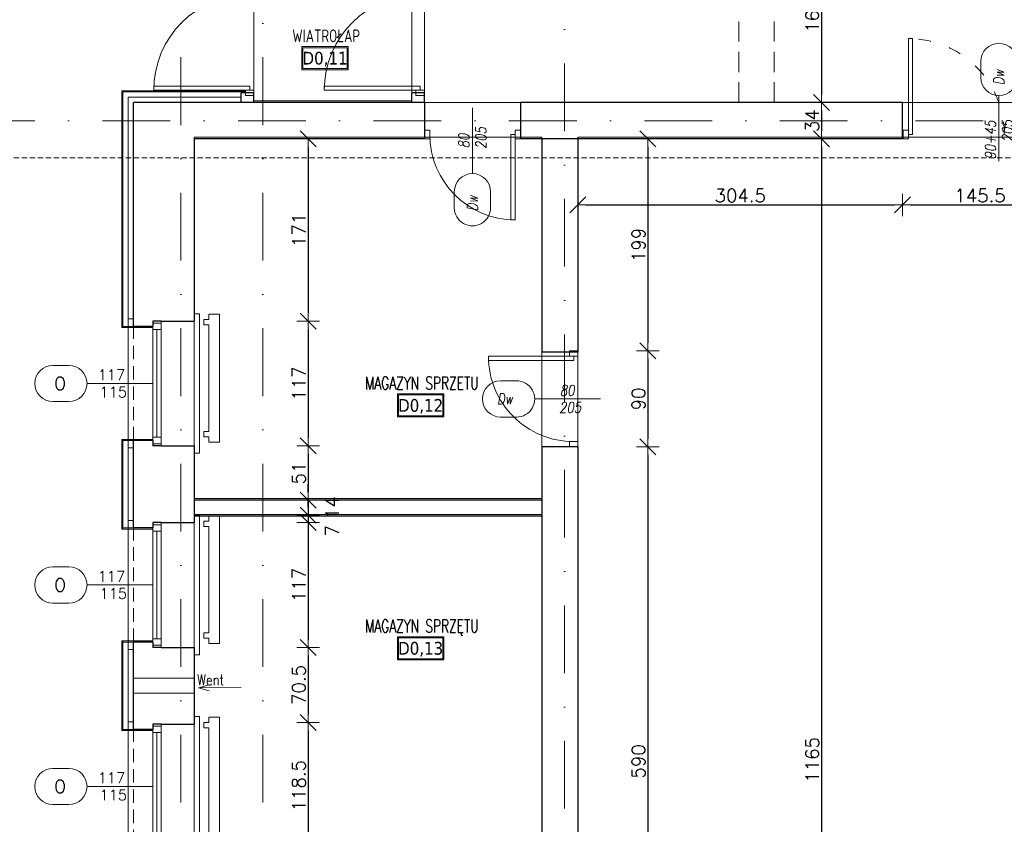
# Model space of a CAD drawing. Header units: millimetres. Extents: x 23192 to 177760, y -399809 to -79279.
# Tile 186 of 256: x 57875 to 58799, y -198930 to -198175. Entities that reach past the tile are written whole.
import ezdxf
from ezdxf.enums import TextEntityAlignment as Align

# ---------------------------------------------------------------- set-up
doc = ezdxf.new("R2010")
doc.units = ezdxf.units.MM
for name, pattern in [('ACAD_ISO03W100', [30, 12, -18]), ('CARKOVANA', [7.5, 5, -2.5]), ('DASHDOT', [25.4, 12.7, -6.35, 0, -6.35]), ('HIDDEN', [9.525, 6.35, -3.175])]:
    doc.linetypes.add(name, pattern=pattern)
doc.layers.get('0').update_dxf_attribs({"lineweight": 0})
for name, color, linetype, lineweight in [('!! 0_ Istn-okna', 6, 'Continuous', 13), ('!! 0_ Istn-sciany', 3, 'Continuous', 30), ('!! 0_ Istn-widok', 1, 'Continuous', 15), ('!! 0_Istn-cienka', 4, 'Continuous', 9), ('!! 0_Istn-drzwi', 1, 'Continuous', 13), ('!! 0_Istn-went', 5, 'Continuous', 13), ('!! 0_Opis_okna', 8, 'Continuous', 15), ('!! 0_Opis_pom', 9, 'Continuous', 13), ('!! 0_Osie', 1, 'DASHDOT', 13), ('!! 1_ tynk zewn  - nowy', 21, 'Continuous', 20), ('!! 2_ remont Ocieplenie', 4, 'ZIGZAG', 5), ('!! 2_Drzwi - nowe remont', 33, 'Continuous', 9), ('!! 2_drzwi opis', 151, 'Continuous', 9), ('!! wymiary osi', 250, 'Continuous', 9), ('0-osie-liniA', 14, 'DASHDOT', 5), ('0-osie-tx', 66, 'Continuous', 9)]:
    doc.layers.add(name, color=color, linetype=linetype, lineweight=lineweight)
doc.layers.add('!! 0_Istn-grzejniki', color=7, linetype='Continuous', lineweight=0, plot=False)
doc.layers.add('Powierzchnia', color=140, linetype='Continuous', lineweight=5, plot=False)
doc.layers.add('!! 1_Wyburzenia', color=252, linetype='CARKOVANA', lineweight=13, true_color=0x696969)
doc.styles.add('50', font='ROMANS.shx', dxfattribs={"width": 0.8, "height": 10})
doc.styles.add('ARCHETYP', font='romans.shx', dxfattribs={"height": 15})
doc.styles.add('ARIAL', font='tahoma.ttf')
doc.styles.add('TXT', font='simplex.shx')
doc.linetypes.add('ZIGZAG', pattern='A,0.00254,-5.08,[131,ltypeshp.shx,S=5.08,R=0,X=-5.08,Y=0],-10.16,[131,ltypeshp.shx,S=5.08,R=180,X=5.08,Y=0],-5.08', length=20.32254)
doc.dimstyles.new('DIM50', dxfattribs={"dimscale": 5, "dimtxt": 2.5, "dimasz": 1.5, "dimexe": 0, "dimexo": 0, "dimgap": 0.5, "dimtad": 1, "dimdec": 4, "dimrnd": 0.5, "dimdsep": 46, "dimtxsty": 'TXT', "dimblk1": 'TICK1', "dimblk2": 'TICK1', "dimsah": 1, "dimcen": 0, "dimse1": 1, "dimse2": 1, "dimclrd": 1, "dimclre": 7, "dimclrt": 9, "dimadec": 0, "dimazin": 0, "dimtfac": 1, "dimtdec": 4, "dimtmove": 2, "dimatfit": 3, "dimldrblk": 'TICK1', "dimfxl": 1, "dimtolj": 1, "dimarcsym": 0})

# ---------------------------------------------------------------- blocks, each defined once
blk = doc.blocks.new('okno 3')
at = {"layer": '!! 0_ Istn-okna'}
for points in [[(49128.71, -198708.59), (49128.71, -198825.59)], [(49136.71, -198708.59), (49136.71, -198825.59)], [(49132.71, -198716.59), (49132.71, -198817.59)]]:
    blk.add_lwpolyline(points, dxfattribs=at)
for points in [[(49128.71, -198710.59), (49128.71, -198716.59), (49136.71, -198716.59), (49136.71, -198710.59)], [(49128.71, -198817.59), (49128.71, -198823.59), (49136.71, -198823.59), (49136.71, -198817.59)]]:
    blk.add_lwpolyline(points, close=True, dxfattribs=at)
at = {"layer": '!! 0_ Istn-sciany'}
for points in [[(49128.71, -198708.59), (49128.71, -198713.59)], [(49136.71, -198708.59), (49128.71, -198708.59)], [(49136.71, -198708.59), (49167.71, -198708.59)], [(49128.71, -198713.59), (49110.71, -198713.59)], [(49128.71, -198820.59), (49110.71, -198820.59)], [(49128.71, -198820.59), (49128.71, -198825.59)], [(49136.71, -198825.59), (49128.71, -198825.59)], [(49136.71, -198825.59), (49167.71, -198825.59)]]:
    blk.add_lwpolyline(points, dxfattribs=at)
at = {"layer": '!! 0_ Istn-widok'}
for points in [[(49167.71, -198701.59), (49172.71, -198701.59)], [(49172.71, -198701.59), (49172.71, -198832.59)], [(49105.71, -198827.59), (49105.71, -198706.59)], [(49110.71, -198706.59), (49105.71, -198706.59)], [(49110.71, -198827.59), (49105.71, -198827.59)], [(49167.71, -198832.59), (49172.71, -198832.59)]]:
    blk.add_lwpolyline(points, dxfattribs=at)
at = {"layer": '!! 0_Istn-cienka', "linetype": 'HIDDEN', "ltscale": 2}
for points in [[(49167.71, -198708.59), (49167.71, -198825.59)], [(49110.71, -198820.59), (49110.71, -198713.59)]]:
    blk.add_lwpolyline(points, dxfattribs=at)
blk = doc.blocks.new('BLOK OSI')
at = {"layer": '0-osie-liniA', "ltscale": 5}
for points in [[(49206.21142, -199860.81919), (49206.21142, -197259.3316)], [(49283.21142, -199860.81919), (49283.21142, -197258.8316)], [(49566.21142, -199866.5098), (49566.21142, -197259.3316)], [(48624.30568, -198331.5883), (52453.67948, -198331.5883)]]:
    blk.add_lwpolyline(points, dxfattribs=at)
blk = doc.blocks.new('1_ok-opis')
blk.add_line((0, 111.61), (0, 50))
for points in [[(-17, 128.61), (-17, 143.61)], [(17, 128.61), (17, 143.61)]]:
    blk.add_lwpolyline(points)
for centre, start, end in [((0, 143.61), 0, 180), ((0, 128.61), 180, 0)]:
    blk.add_arc(centre, 17, start, end)
at = {"style": 'ARCHETYP'}
for tag, height, rotation, p in [('NR', 12, 90, (0, 136.9)), ('NR', 12, 270, (0, 136.9)), ('SZEROKOŚĆ', 10, 90, (-8, 78.29)), ('SZEROKOŚĆ', 10, 270, (8, 78.29)), ('WYSOKOŚĆ', 10, 270, (-8, 78.29)), ('WYSOKOŚĆ', 10, 90, (8, 78.29))]:
    blk.add_attdef(tag, text='', height=height, rotation=rotation, dxfattribs=at).set_placement(p, align=Align.MIDDLE)
blk = doc.blocks.new('TICK1')
at = {"color": 0}
for p, q in [((0, -1.4), (0, 1.4)), ((0, 0), (-1, 0))]:
    blk.add_line(p, q, dxfattribs=at)
at = {"color": 2}
blk.add_line((-1, -1), (1, 1), dxfattribs=at)
blk = doc.blocks.new('*D2892')
at = {"layer": '!! wymiary osi', "color": 1, "lineweight": -2, "transparency": 16777216}
blk.add_line((57605.01, -197452.63), (57605.01, -198234.63), dxfattribs=at)
at = {"layer": 'DEFPOINTS', "color": 0, "transparency": 16777216}
for p in [(58048.57, -197445.13), (57605.01, -198242.13), (58048.57, -198242.13)]:
    blk.add_point(p, dxfattribs=at)
at = {"layer": '!! wymiary osi', "color": 1, "lineweight": -2, "transparency": 16777216, "xscale": 7.5, "yscale": 7.5, "zscale": 7.5}
for p, rotation in [((57605.01, -197445.13), 90), ((57605.01, -198242.13), 270)]:
    blk.add_blockref('TICK1', p, dxfattribs=dict(at, rotation=rotation))
at = {"layer": '!! wymiary osi', "color": 9, "transparency": 16777216, "insert": (57596.26, -197843.63), "char_height": 12.5, "attachment_point": 5, "rotation": 90, "style": 'TXT'}
blk.add_mtext('\\A1;797', dxfattribs=at)
blk = doc.blocks.new('*D2893')
at = {"layer": '!! wymiary osi', "color": 1, "lineweight": -2, "transparency": 16777216}
blk.add_line((57605.01, -198249.63), (57605.01, -199369.63), dxfattribs=at)
at = {"layer": 'DEFPOINTS', "color": 0, "transparency": 16777216}
for p in [(58048.57, -198242.13), (57605.01, -199377.13), (57970.57, -199377.13)]:
    blk.add_point(p, dxfattribs=at)
at = {"layer": '!! wymiary osi', "color": 1, "lineweight": -2, "transparency": 16777216, "xscale": 7.5, "yscale": 7.5, "zscale": 7.5}
for p, rotation in [((57605.01, -198242.13), 90), ((57605.01, -199377.13), 270)]:
    blk.add_blockref('TICK1', p, dxfattribs=dict(at, rotation=rotation))
at = {"layer": '!! wymiary osi', "color": 9, "transparency": 16777216, "insert": (57596.26, -198809.63), "char_height": 12.5, "attachment_point": 5, "rotation": 90, "style": 'TXT'}
blk.add_mtext('\\A1;1135', dxfattribs=at)
blk = doc.blocks.new('*D2898')
at = {"layer": '!! wymiary osi', "color": 1, "lineweight": -2, "transparency": 16777216}
blk.add_line((57642.33, -198097.63), (57642.33, -198245.63), dxfattribs=at)
at = {"layer": 'DEFPOINTS', "color": 0, "transparency": 16777216}
for p in [(58115.57, -198090.13), (57642.33, -198253.13), (58115.57, -198253.13)]:
    blk.add_point(p, dxfattribs=at)
at = {"layer": '!! wymiary osi', "color": 1, "lineweight": -2, "transparency": 16777216, "xscale": 7.5, "yscale": 7.5, "zscale": 7.5}
for p, rotation in [((57642.33, -198090.13), 90), ((57642.33, -198253.13), 270)]:
    blk.add_blockref('TICK1', p, dxfattribs=dict(at, rotation=rotation))
at = {"layer": '!! wymiary osi', "color": 9, "transparency": 16777216, "insert": (57633.58, -198171.63), "char_height": 12.5, "attachment_point": 5, "rotation": 90, "style": 'TXT'}
blk.add_mtext('\\A1;163', dxfattribs=at)
blk = doc.blocks.new('*D2899')
at = {"layer": '!! wymiary osi', "color": 1, "lineweight": -2, "transparency": 16777216}
blk.add_line((57642.33, -198260.63), (57642.33, -198279.63), dxfattribs=at)
at = {"layer": 'DEFPOINTS', "color": 0, "transparency": 16777216}
for p in [(58115.57, -198253.13), (57642.33, -198287.13), (58115.57, -198287.13)]:
    blk.add_point(p, dxfattribs=at)
at = {"layer": '!! wymiary osi', "color": 1, "lineweight": -2, "transparency": 16777216, "xscale": 7.5, "yscale": 7.5, "zscale": 7.5}
for p, rotation in [((57642.33, -198253.13), 90), ((57642.33, -198287.13), 270)]:
    blk.add_blockref('TICK1', p, dxfattribs=dict(at, rotation=rotation))
at = {"layer": '!! wymiary osi', "color": 9, "transparency": 16777216, "insert": (57633.58, -198270.13), "char_height": 12.5, "attachment_point": 5, "rotation": 90, "style": 'TXT'}
blk.add_mtext('\\A1;34', dxfattribs=at)
blk = doc.blocks.new('*D2900')
at = {"layer": '!! wymiary osi', "color": 1, "lineweight": -2, "transparency": 16777216}
blk.add_line((57642.33, -198294.63), (57642.33, -198618.63), dxfattribs=at)
at = {"layer": 'DEFPOINTS', "color": 0, "transparency": 16777216}
for p in [(58115.57, -198287.13), (57642.33, -198626.13), (58115.57, -198626.13)]:
    blk.add_point(p, dxfattribs=at)
at = {"layer": '!! wymiary osi', "color": 1, "lineweight": -2, "transparency": 16777216, "xscale": 7.5, "yscale": 7.5, "zscale": 7.5}
for p, rotation in [((57642.33, -198287.13), 90), ((57642.33, -198626.13), 270)]:
    blk.add_blockref('TICK1', p, dxfattribs=dict(at, rotation=rotation))
at = {"layer": '!! wymiary osi', "color": 9, "transparency": 16777216, "insert": (57633.58, -198456.63), "char_height": 12.5, "attachment_point": 5, "rotation": 90, "style": 'TXT'}
blk.add_mtext('\\A1;339', dxfattribs=at)
blk = doc.blocks.new('*D2901')
at = {"layer": '!! wymiary osi', "color": 1, "lineweight": -2, "transparency": 16777216}
for p, q in [((57642.33, -198618.63), (57642.33, -198611.13)), ((57642.33, -198626.13), (57642.33, -198641.13)), ((57642.33, -198648.63), (57642.33, -198656.13))]:
    blk.add_line(p, q, dxfattribs=at)
at = {"layer": 'DEFPOINTS', "color": 0, "transparency": 16777216}
for p in [(58115.57, -198626.13), (57642.33, -198641.13), (58115.57, -198641.13)]:
    blk.add_point(p, dxfattribs=at)
at = {"layer": '!! wymiary osi', "color": 1, "lineweight": -2, "transparency": 16777216, "xscale": 7.5, "yscale": 7.5, "zscale": 7.5}
for p, rotation in [((57642.33, -198626.13), 270), ((57642.33, -198641.13), 90)]:
    blk.add_blockref('TICK1', p, dxfattribs=dict(at, rotation=rotation))
at = {"layer": '!! wymiary osi', "color": 9, "transparency": 16777216, "insert": (57632.33, -198633.63), "char_height": 12.5, "attachment_point": 5, "rotation": 90, "style": 'TXT'}
blk.add_mtext('\\A1;15', dxfattribs=at)
blk = doc.blocks.new('*D2902')
at = {"layer": '!! wymiary osi', "color": 1, "lineweight": -2, "transparency": 16777216}
blk.add_line((57642.33, -198648.63), (57642.33, -199301.63), dxfattribs=at)
at = {"layer": 'DEFPOINTS', "color": 0, "transparency": 16777216}
for p in [(58115.57, -198641.13), (57642.33, -199309.13), (58115.57, -199309.13)]:
    blk.add_point(p, dxfattribs=at)
at = {"layer": '!! wymiary osi', "color": 1, "lineweight": -2, "transparency": 16777216, "xscale": 7.5, "yscale": 7.5, "zscale": 7.5}
for p, rotation in [((57642.33, -198641.13), 90), ((57642.33, -199309.13), 270)]:
    blk.add_blockref('TICK1', p, dxfattribs=dict(at, rotation=rotation))
at = {"layer": '!! wymiary osi', "color": 9, "transparency": 16777216, "insert": (57633.58, -198975.13), "char_height": 12.5, "attachment_point": 5, "rotation": 90, "style": 'TXT'}
blk.add_mtext('\\A1;668', dxfattribs=at)
blk = doc.blocks.new('*D2911')
at = {"layer": '!! wymiary osi', "color": 1, "lineweight": -2, "transparency": 16777216}
blk.add_line((58145.43, -198294.63), (58145.43, -198450.63), dxfattribs=at)
at = {"layer": 'DEFPOINTS', "color": 0, "transparency": 16777216}
for p in [(58038.57, -198287.13), (58038.57, -198458.13), (58145.43, -198458.13)]:
    blk.add_point(p, dxfattribs=at)
at = {"layer": '!! wymiary osi', "color": 1, "lineweight": -2, "transparency": 16777216, "xscale": 7.5, "yscale": 7.5, "zscale": 7.5}
for p, rotation in [((58145.43, -198287.13), 90), ((58145.43, -198458.13), 270)]:
    blk.add_blockref('TICK1', p, dxfattribs=dict(at, rotation=rotation))
at = {"layer": '!! wymiary osi', "color": 9, "transparency": 16777216, "insert": (58136.68, -198372.63), "char_height": 12.5, "attachment_point": 5, "rotation": 90, "style": 'TXT'}
blk.add_mtext('\\A1;171', dxfattribs=at)
blk = doc.blocks.new('*D2912')
at = {"layer": '!! wymiary osi', "color": 1, "lineweight": -2, "transparency": 16777216}
blk.add_line((58145.43, -198465.63), (58145.43, -198567.63), dxfattribs=at)
at = {"layer": 'DEFPOINTS', "color": 0, "transparency": 16777216}
for p in [(58038.57, -198458.13), (58038.57, -198575.13), (58145.43, -198575.13)]:
    blk.add_point(p, dxfattribs=at)
at = {"layer": '!! wymiary osi', "color": 1, "lineweight": -2, "transparency": 16777216, "xscale": 7.5, "yscale": 7.5, "zscale": 7.5}
for p, rotation in [((58145.43, -198458.13), 90), ((58145.43, -198575.13), 270)]:
    blk.add_blockref('TICK1', p, dxfattribs=dict(at, rotation=rotation))
at = {"layer": '!! wymiary osi', "color": 9, "transparency": 16777216, "insert": (58136.68, -198516.63), "char_height": 12.5, "attachment_point": 5, "rotation": 90, "style": 'TXT'}
blk.add_mtext('\\A1;117', dxfattribs=at)
blk = doc.blocks.new('*D2913')
at = {"layer": '!! wymiary osi', "color": 1, "lineweight": -2, "transparency": 16777216}
blk.add_line((58145.43, -198582.63), (58145.43, -198618.63), dxfattribs=at)
at = {"layer": 'DEFPOINTS', "color": 0, "transparency": 16777216}
for p in [(58038.57, -198575.13), (58038.57, -198626.13), (58145.43, -198626.13)]:
    blk.add_point(p, dxfattribs=at)
at = {"layer": '!! wymiary osi', "color": 1, "lineweight": -2, "transparency": 16777216, "xscale": 7.5, "yscale": 7.5, "zscale": 7.5}
for p, rotation in [((58145.43, -198575.13), 90), ((58145.43, -198626.13), 270)]:
    blk.add_blockref('TICK1', p, dxfattribs=dict(at, rotation=rotation))
at = {"layer": '!! wymiary osi', "color": 9, "transparency": 16777216, "insert": (58136.68, -198600.63), "char_height": 12.5, "attachment_point": 5, "rotation": 90, "style": 'TXT'}
blk.add_mtext('\\A1;51', dxfattribs=at)
blk = doc.blocks.new('*D2914')
at = {"layer": '!! wymiary osi', "color": 1, "lineweight": -2, "transparency": 16777216}
for p, q in [((58145.43, -198618.63), (58145.43, -198611.13)), ((58145.43, -198626.13), (58145.43, -198640.13)), ((58145.43, -198647.63), (58145.43, -198655.13))]:
    blk.add_line(p, q, dxfattribs=at)
at = {"layer": 'DEFPOINTS', "color": 0, "transparency": 16777216}
for p in [(58038.57, -198626.13), (58038.57, -198640.13), (58145.43, -198640.13)]:
    blk.add_point(p, dxfattribs=at)
at = {"layer": '!! wymiary osi', "color": 1, "lineweight": -2, "transparency": 16777216, "xscale": 7.5, "yscale": 7.5, "zscale": 7.5}
for p, rotation in [((58145.43, -198626.13), 270), ((58145.43, -198640.13), 90)]:
    blk.add_blockref('TICK1', p, dxfattribs=dict(at, rotation=rotation))
at = {"layer": '!! wymiary osi', "color": 9, "transparency": 16777216, "insert": (58167.93, -198633.13), "char_height": 12.5, "attachment_point": 5, "rotation": 90, "style": 'TXT'}
blk.add_mtext('\\A1;14', dxfattribs=at)
blk = doc.blocks.new('*D2915')
at = {"layer": '!! wymiary osi', "color": 1, "lineweight": -2, "transparency": 16777216}
for p, q in [((58145.43, -198632.63), (58145.43, -198625.13)), ((58145.43, -198640.13), (58145.43, -198647.13)), ((58145.43, -198654.63), (58145.43, -198662.13))]:
    blk.add_line(p, q, dxfattribs=at)
at = {"layer": 'DEFPOINTS', "color": 0, "transparency": 16777216}
for p in [(58038.57, -198640.13), (58038.57, -198647.13), (58145.43, -198647.13)]:
    blk.add_point(p, dxfattribs=at)
at = {"layer": '!! wymiary osi', "color": 1, "lineweight": -2, "transparency": 16777216, "xscale": 7.5, "yscale": 7.5, "zscale": 7.5}
for p, rotation in [((58145.43, -198640.13), 270), ((58145.43, -198647.13), 90)]:
    blk.add_blockref('TICK1', p, dxfattribs=dict(at, rotation=rotation))
at = {"layer": '!! wymiary osi', "color": 9, "transparency": 16777216, "insert": (58167.93, -198654.73), "char_height": 12.5, "attachment_point": 5, "rotation": 90, "style": 'TXT'}
blk.add_mtext('\\A1;7', dxfattribs=at)
blk = doc.blocks.new('*D2916')
at = {"layer": '!! wymiary osi', "color": 1, "lineweight": -2, "transparency": 16777216}
blk.add_line((58145.43, -198654.63), (58145.43, -198756.63), dxfattribs=at)
at = {"layer": 'DEFPOINTS', "color": 0, "transparency": 16777216}
for p in [(58038.57, -198647.13), (58038.57, -198764.13), (58145.43, -198764.13)]:
    blk.add_point(p, dxfattribs=at)
at = {"layer": '!! wymiary osi', "color": 1, "lineweight": -2, "transparency": 16777216, "xscale": 7.5, "yscale": 7.5, "zscale": 7.5}
for p, rotation in [((58145.43, -198647.13), 90), ((58145.43, -198764.13), 270)]:
    blk.add_blockref('TICK1', p, dxfattribs=dict(at, rotation=rotation))
at = {"layer": '!! wymiary osi', "color": 9, "transparency": 16777216, "insert": (58136.68, -198705.63), "char_height": 12.5, "attachment_point": 5, "rotation": 90, "style": 'TXT'}
blk.add_mtext('\\A1;117', dxfattribs=at)
blk = doc.blocks.new('*D2917')
at = {"layer": '!! wymiary osi', "color": 1, "lineweight": -2, "transparency": 16777216}
blk.add_line((58145.43, -198771.63), (58145.43, -198827.13), dxfattribs=at)
at = {"layer": 'DEFPOINTS', "color": 0, "transparency": 16777216}
for p in [(58038.57, -198764.13), (58038.57, -198834.63), (58145.43, -198834.63)]:
    blk.add_point(p, dxfattribs=at)
at = {"layer": '!! wymiary osi', "color": 1, "lineweight": -2, "transparency": 16777216, "xscale": 7.5, "yscale": 7.5, "zscale": 7.5}
for p, rotation in [((58145.43, -198764.13), 90), ((58145.43, -198834.63), 270)]:
    blk.add_blockref('TICK1', p, dxfattribs=dict(at, rotation=rotation))
at = {"layer": '!! wymiary osi', "color": 9, "transparency": 16777216, "insert": (58136.68, -198799.38), "char_height": 12.5, "attachment_point": 5, "rotation": 90, "style": 'TXT'}
blk.add_mtext('\\A1;70.5', dxfattribs=at)
blk = doc.blocks.new('*D2918')
at = {"layer": '!! wymiary osi', "color": 1, "lineweight": -2, "transparency": 16777216}
blk.add_line((58145.43, -198842.13), (58145.43, -198945.63), dxfattribs=at)
at = {"layer": 'DEFPOINTS', "color": 0, "transparency": 16777216}
for p in [(58038.57, -198834.63), (58038.57, -198953.13), (58145.43, -198953.13)]:
    blk.add_point(p, dxfattribs=at)
at = {"layer": '!! wymiary osi', "color": 1, "lineweight": -2, "transparency": 16777216, "xscale": 7.5, "yscale": 7.5, "zscale": 7.5}
for p, rotation in [((58145.43, -198834.63), 90), ((58145.43, -198953.13), 270)]:
    blk.add_blockref('TICK1', p, dxfattribs=dict(at, rotation=rotation))
at = {"layer": '!! wymiary osi', "color": 9, "transparency": 16777216, "insert": (58136.68, -198893.88), "char_height": 12.5, "attachment_point": 5, "rotation": 90, "style": 'TXT'}
blk.add_mtext('\\A1;118.5', dxfattribs=at)
blk = doc.blocks.new('*D2943')
at = {"layer": '!! wymiary osi', "color": 1, "lineweight": -2, "transparency": 16777216}
blk.add_line((58627.16, -198097.63), (58627.16, -198245.63), dxfattribs=at)
at = {"layer": 'DEFPOINTS', "color": 0, "transparency": 16777216}
for p in [(58582.57, -198090.13), (58582.57, -198253.13), (58627.16, -198253.13)]:
    blk.add_point(p, dxfattribs=at)
at = {"layer": '!! wymiary osi', "color": 1, "lineweight": -2, "transparency": 16777216, "xscale": 7.5, "yscale": 7.5, "zscale": 7.5}
for p, rotation in [((58627.16, -198090.13), 90), ((58627.16, -198253.13), 270)]:
    blk.add_blockref('TICK1', p, dxfattribs=dict(at, rotation=rotation))
at = {"layer": '!! wymiary osi', "color": 9, "transparency": 16777216, "insert": (58618.41, -198171.63), "char_height": 12.5, "attachment_point": 5, "rotation": 90, "style": 'TXT'}
blk.add_mtext('\\A1;163', dxfattribs=at)
blk = doc.blocks.new('*D2944')
at = {"layer": '!! wymiary osi', "color": 1, "lineweight": -2, "transparency": 16777216}
blk.add_line((58627.16, -198260.63), (58627.16, -198279.63), dxfattribs=at)
at = {"layer": 'DEFPOINTS', "color": 0, "transparency": 16777216}
for p in [(58582.57, -198253.13), (58582.57, -198287.13), (58627.16, -198287.13)]:
    blk.add_point(p, dxfattribs=at)
at = {"layer": '!! wymiary osi', "color": 1, "lineweight": -2, "transparency": 16777216, "xscale": 7.5, "yscale": 7.5, "zscale": 7.5}
for p, rotation in [((58627.16, -198253.13), 90), ((58627.16, -198287.13), 270)]:
    blk.add_blockref('TICK1', p, dxfattribs=dict(at, rotation=rotation))
at = {"layer": '!! wymiary osi', "color": 9, "transparency": 16777216, "insert": (58618.41, -198270.13), "char_height": 12.5, "attachment_point": 5, "rotation": 90, "style": 'TXT'}
blk.add_mtext('\\A1;34', dxfattribs=at)
blk = doc.blocks.new('*D2945')
at = {"layer": '!! wymiary osi', "color": 1, "lineweight": -2, "transparency": 16777216}
blk.add_line((58627.16, -198294.63), (58627.16, -199444.63), dxfattribs=at)
at = {"layer": 'DEFPOINTS', "color": 0, "transparency": 16777216}
for p in [(58582.57, -198287.13), (58627.16, -199452.13), (58652.57, -199452.13)]:
    blk.add_point(p, dxfattribs=at)
at = {"layer": '!! wymiary osi', "color": 1, "lineweight": -2, "transparency": 16777216, "xscale": 7.5, "yscale": 7.5, "zscale": 7.5}
for p, rotation in [((58627.16, -198287.13), 90), ((58627.16, -199452.13), 270)]:
    blk.add_blockref('TICK1', p, dxfattribs=dict(at, rotation=rotation))
at = {"layer": '!! wymiary osi', "color": 9, "transparency": 16777216, "insert": (58618.41, -198869.63), "char_height": 12.5, "attachment_point": 5, "rotation": 90, "style": 'TXT'}
blk.add_mtext('\\A1;1165', dxfattribs=at)
blk = doc.blocks.new('*D2946')
at = {"layer": '!! wymiary osi', "color": 1, "lineweight": -2, "transparency": 16777216}
blk.add_line((58406.07, -198349.12), (58695.57, -198349.12), dxfattribs=at)
at = {"layer": 'DEFPOINTS', "color": 0, "transparency": 16777216}
for p in [(58398.57, -198287.13), (58703.07, -198287.13), (58703.07, -198349.12)]:
    blk.add_point(p, dxfattribs=at)
at = {"layer": '!! wymiary osi', "color": 1, "lineweight": -2, "transparency": 16777216, "xscale": 7.5, "yscale": 7.5, "zscale": 7.5, "rotation": 180}
blk.add_blockref('TICK1', (58398.57, -198349.12), dxfattribs=at)
at = {"layer": '!! wymiary osi', "color": 1, "lineweight": -2, "transparency": 16777216, "xscale": 7.5, "yscale": 7.5, "zscale": 7.5}
blk.add_blockref('TICK1', (58703.07, -198349.12), dxfattribs=at)
at = {"layer": '!! wymiary osi', "color": 9, "transparency": 16777216, "insert": (58550.82, -198340.37), "char_height": 12.5, "attachment_point": 5, "style": 'TXT'}
blk.add_mtext('\\A1;304.5', dxfattribs=at)
blk = doc.blocks.new('*D2947')
at = {"layer": '!! wymiary osi', "color": 1, "lineweight": -2, "transparency": 16777216}
blk.add_line((58710.57, -198349.12), (58841.07, -198349.12), dxfattribs=at)
at = {"layer": 'DEFPOINTS', "color": 0, "transparency": 16777216}
for p in [(58703.07, -198287.13), (58848.57, -198287.13), (58848.57, -198349.12)]:
    blk.add_point(p, dxfattribs=at)
at = {"layer": '!! wymiary osi', "color": 1, "lineweight": -2, "transparency": 16777216, "xscale": 7.5, "yscale": 7.5, "zscale": 7.5, "rotation": 180}
blk.add_blockref('TICK1', (58703.07, -198349.12), dxfattribs=at)
at = {"layer": '!! wymiary osi', "color": 1, "lineweight": -2, "transparency": 16777216, "xscale": 7.5, "yscale": 7.5, "zscale": 7.5}
blk.add_blockref('TICK1', (58848.57, -198349.12), dxfattribs=at)
at = {"layer": '!! wymiary osi', "color": 9, "transparency": 16777216, "insert": (58775.82, -198340.37), "char_height": 12.5, "attachment_point": 5, "style": 'TXT'}
blk.add_mtext('\\A1;145.5', dxfattribs=at)
blk = doc.blocks.new('*D2951')
at = {"layer": '!! wymiary osi', "color": 1, "lineweight": -2, "transparency": 16777216}
blk.add_line((58464.11, -198294.63), (58464.11, -198478.63), dxfattribs=at)
at = {"layer": 'DEFPOINTS', "color": 0, "transparency": 16777216}
for p in [(58398.57, -198287.13), (58398.57, -198486.13), (58464.11, -198486.13)]:
    blk.add_point(p, dxfattribs=at)
at = {"layer": '!! wymiary osi', "color": 1, "lineweight": -2, "transparency": 16777216, "xscale": 7.5, "yscale": 7.5, "zscale": 7.5}
for p, rotation in [((58464.11, -198287.13), 90), ((58464.11, -198486.13), 270)]:
    blk.add_blockref('TICK1', p, dxfattribs=dict(at, rotation=rotation))
at = {"layer": '!! wymiary osi', "color": 9, "transparency": 16777216, "insert": (58455.36, -198386.63), "char_height": 12.5, "attachment_point": 5, "rotation": 90, "style": 'TXT'}
blk.add_mtext('\\A1;199', dxfattribs=at)
blk = doc.blocks.new('*D2952')
at = {"layer": '!! wymiary osi', "color": 1, "lineweight": -2, "transparency": 16777216}
blk.add_line((58464.11, -198493.63), (58464.11, -198568.63), dxfattribs=at)
at = {"layer": 'DEFPOINTS', "color": 0, "transparency": 16777216}
for p in [(58398.57, -198486.13), (58398.57, -198576.13), (58464.11, -198576.13)]:
    blk.add_point(p, dxfattribs=at)
at = {"layer": '!! wymiary osi', "color": 1, "lineweight": -2, "transparency": 16777216, "xscale": 7.5, "yscale": 7.5, "zscale": 7.5}
for p, rotation in [((58464.11, -198486.13), 90), ((58464.11, -198576.13), 270)]:
    blk.add_blockref('TICK1', p, dxfattribs=dict(at, rotation=rotation))
at = {"layer": '!! wymiary osi', "color": 9, "transparency": 16777216, "insert": (58455.36, -198531.13), "char_height": 12.5, "attachment_point": 5, "rotation": 90, "style": 'TXT'}
blk.add_mtext('\\A1;90', dxfattribs=at)
blk = doc.blocks.new('*D2953')
at = {"layer": '!! wymiary osi', "color": 1, "lineweight": -2, "transparency": 16777216}
blk.add_line((58464.11, -198583.63), (58464.11, -199158.63), dxfattribs=at)
at = {"layer": 'DEFPOINTS', "color": 0, "transparency": 16777216}
for p in [(58398.57, -198576.13), (58398.57, -199166.13), (58464.11, -199166.13)]:
    blk.add_point(p, dxfattribs=at)
at = {"layer": '!! wymiary osi', "color": 1, "lineweight": -2, "transparency": 16777216, "xscale": 7.5, "yscale": 7.5, "zscale": 7.5}
for p, rotation in [((58464.11, -198576.13), 90), ((58464.11, -199166.13), 270)]:
    blk.add_blockref('TICK1', p, dxfattribs=dict(at, rotation=rotation))
at = {"layer": '!! wymiary osi', "color": 9, "transparency": 16777216, "insert": (58455.36, -198871.13), "char_height": 12.5, "attachment_point": 5, "rotation": 90, "style": 'TXT'}
blk.add_mtext('\\A1;590', dxfattribs=at)
blk = doc.blocks.new('oznaczenie przekroi')
at = {"layer": '!! 1_Wyburzenia'}
blk.add_lwpolyline([(84721.06, -198393.4), (84958.93, -198393.4), (84958.93, -198305.1), (90995.48, -198305.1)], dxfattribs=at)

msp = doc.modelspace()

# ---------------------------------------------------------------- linework, layer by layer
at = {"layer": '!! 0_ Istn-sciany'}
for p, q in [((58254.56735, -198253.12813), (57981.56735, -198253.12813)), ((58254.56735, -198253.12813), (58254.56735, -198287.12813)), ((58703.06735, -198253.12813), (58344.56735, -198253.12813)), ((58344.56735, -198253.12813), (58344.56735, -198287.12813)), ((58254.56735, -198287.12813), (58038.56735, -198287.12813)), ((58703.06735, -198287.12813), (58344.56735, -198287.12813)), ((58364.56735, -198287.12813), (58364.56735, -198487.12813)), ((58398.56735, -198287.12813), (58398.56735, -198487.12813)), ((58398.56735, -198487.12813), (58364.56735, -198487.12813))]:
    msp.add_line(p, q, dxfattribs=at)
for points in [[(58094.56735, -198244.12813), (58082.56735, -198244.12813)], [(58082.56735, -198253.12813), (58082.56735, -198244.12813)], [(58094.56735, -198253.12813), (58094.56735, -198244.12813)], [(58254.56735, -198244.12813), (58242.56735, -198244.12813)], [(58242.56735, -198253.12813), (58242.56735, -198244.12813)], [(58254.56735, -198253.12813), (58254.56735, -198244.12813)], [(57981.56735, -198463.12813), (57981.56735, -198253.12813)], [(58703.06735, -198287.12813), (58703.06735, -198253.12813)], [(58038.56735, -198287.12813), (58038.56735, -198458.12813)], [(57981.56735, -198652.12813), (57981.56735, -198570.12813)], [(58038.56735, -198575.12813), (58038.56735, -198647.12813)], [(58398.56735, -198576.12813), (58364.56735, -198576.12813)], [(58364.56735, -198576.12813), (58364.56735, -199167.12813)], [(58398.56735, -198576.12813), (58398.56735, -199167.12813)], [(58364.56735, -198626.12813), (58038.56735, -198626.12813)], [(58364.56735, -198641.12813), (58038.56735, -198641.12813)], [(57981.56735, -198841.12813), (57981.56735, -198759.12813)], [(58038.56735, -198764.12813), (58038.56735, -198836.12813)]]:
    msp.add_lwpolyline(points, dxfattribs=at)
at = {"layer": '!! 0_ Istn-widok', "linetype": 'HIDDEN', "ltscale": 3}
for points in [[(58549.56735, -198253.12813), (58549.56735, -198090.12813)], [(58582.56735, -198253.12813), (58582.56735, -198090.12813)]]:
    msp.add_lwpolyline(points, dxfattribs=at)
at = {"layer": '!! 0_Istn-drzwi'}
for points in [[(58000.56735, -198237.62813), (58090.56735, -198237.62813), (58090.56735, -198241.62813), (58000.56735, -198241.62813)], [(58160.56735, -198237.62813), (58250.56735, -198237.62813), (58250.56735, -198241.62813), (58160.56735, -198241.62813)], [(58094.56735, -198241.62813), (58094.56735, -198246.62813), (58086.56735, -198246.62813), (58086.56735, -198241.62813)], [(58254.56735, -198241.62813), (58254.56735, -198246.62813), (58246.56735, -198246.62813), (58246.56735, -198241.62813)], [(58259.56735, -198287.12813), (58254.56735, -198287.12813), (58254.56735, -198279.12813), (58259.56735, -198279.12813)], [(58335.56735, -198363.12813), (58335.56735, -198283.12813), (58339.56735, -198283.12813), (58339.56735, -198363.12813)], [(58339.56735, -198287.12813), (58344.56735, -198287.12813), (58344.56735, -198279.12813), (58339.56735, -198279.12813)], [(58398.56735, -198491.12813), (58398.56735, -198486.12813), (58390.56735, -198486.12813), (58390.56735, -198491.12813)], [(58314.56735, -198495.12813), (58394.56735, -198495.12813), (58394.56735, -198491.12813), (58314.56735, -198491.12813)], [(58398.56735, -198571.12813), (58398.56735, -198576.12813), (58390.56735, -198576.12813), (58390.56735, -198571.12813)]]:
    msp.add_lwpolyline(points, close=True, dxfattribs=at)
for points in [[(58299.56735, -198308.12813), (58299.56735, -198258.12813)], [(58793.56735, -198308.12813), (58793.56735, -198258.12813)], [(58419.56735, -198531.12813), (58369.56735, -198531.12813)]]:
    msp.add_lwpolyline(points, dxfattribs=at)
for centre, radius, start, end in [((58090.56735, -198241.62813), 90, 90.00000004, 180.00000004), ((58250.56735, -198241.62813), 90, 90.00000004, 180.00000004), ((58339.56735, -198283.12813), 80, 180.00000004, 270.00000004), ((58394.56735, -198491.12813), 80, 179.99999996, 269.99999996)]:
    msp.add_arc(centre, radius, start, end, dxfattribs=at)
at = {"layer": '!! 0_Istn-grzejniki'}
for points in [[(58047.40847, -198456.62813), (58052.40847, -198456.62813), (58052.40847, -198451.62813), (58062.40847, -198451.62813), (58062.40847, -198571.62813), (58052.40847, -198571.62813), (58052.40847, -198566.62813), (58047.40847, -198566.62813), (58047.40847, -198561.62813), (58052.40847, -198561.62813), (58052.40847, -198461.62813), (58047.40847, -198461.62813)], [(58047.40847, -198645.62813), (58052.40847, -198645.62813), (58052.40847, -198640.62813), (58062.40847, -198640.62813), (58062.40847, -198760.62813), (58052.40847, -198760.62813), (58052.40847, -198755.62813), (58047.40847, -198755.62813), (58047.40847, -198750.62813), (58052.40847, -198750.62813), (58052.40847, -198650.62813), (58047.40847, -198650.62813)], [(58047.40847, -198834.62813), (58052.40847, -198834.62813), (58052.40847, -198829.62813), (58062.40847, -198829.62813), (58062.40847, -198949.62813), (58052.40847, -198949.62813), (58052.40847, -198944.62813), (58047.40847, -198944.62813), (58047.40847, -198939.62813), (58052.40847, -198939.62813), (58052.40847, -198839.62813), (58047.40847, -198839.62813)]]:
    msp.add_lwpolyline(points, close=True, dxfattribs=at)
at = {"layer": '!! 0_Istn-went'}
for p, q in [((58038.56735, -198793.12813), (57981.56735, -198793.12813)), ((58038.56735, -198807.12813), (57981.56735, -198807.12813))]:
    msp.add_line(p, q, dxfattribs=at)
for points in [[(58042.65035, -198802.18861), (58052.6222, -198799.4062)], [(58082.69475, -198801.77589), (58042.65035, -198802.18861)], [(58042.65035, -198802.18861), (58052.67743, -198804.7649)]]:
    msp.add_lwpolyline(points, dxfattribs=at)
at = {"layer": '!! 0_Opis_pom', "ltscale": 0.7}
for points in [[(58139.51105, -198222.33823), (58183.03105, -198222.33823), (58183.03105, -198200.57823), (58139.51105, -198200.57823)], [(58140.59905, -198221.25023), (58181.94305, -198221.25023), (58181.94305, -198201.66623), (58140.59905, -198201.66623)], [(58229.23458, -198548.05631), (58272.75458, -198548.05631), (58272.75458, -198526.29631), (58229.23458, -198526.29631)], [(58230.32258, -198546.96831), (58271.66658, -198546.96831), (58271.66658, -198527.38431), (58230.32258, -198527.38431)], [(58229.23458, -198775.87605), (58272.75458, -198775.87605), (58272.75458, -198754.11605), (58229.23458, -198754.11605)], [(58230.32258, -198774.78805), (58271.66658, -198774.78805), (58271.66658, -198755.20405), (58230.32258, -198755.20405)]]:
    msp.add_lwpolyline(points, close=True, dxfattribs=at)
at = {"layer": '!! 1_ tynk zewn  - nowy'}
for points in [[(57970.56735, -198464.12813), (57970.56735, -198242.12813), (58086.56735, -198242.12813)], [(57971.56735, -198464.12813), (57971.56735, -198243.12813), (58086.56735, -198243.12813)], [(57981.56735, -198463.12813), (57970.56735, -198463.12813)], [(57999.56735, -198464.12813), (57970.56735, -198464.12813)], [(57999.56735, -198569.12813), (57970.56735, -198569.12813)], [(57970.56735, -198653.12813), (57970.56735, -198569.12813)], [(57981.56735, -198570.12813), (57970.56735, -198570.12813)], [(57971.56735, -198653.12813), (57971.56735, -198569.12813)], [(57981.56735, -198652.12813), (57970.56735, -198652.12813)], [(57999.56735, -198653.12813), (57970.56735, -198653.12813)], [(57999.56735, -198758.12813), (57970.56735, -198758.12813)], [(57970.56735, -198842.12813), (57970.56735, -198758.12813)], [(57981.56735, -198759.12813), (57970.56735, -198759.12813)], [(57971.56735, -198842.12813), (57971.56735, -198758.12813)], [(57981.56735, -198841.12813), (57970.56735, -198841.12813)], [(57999.56735, -198842.12813), (57970.56735, -198842.12813)]]:
    msp.add_lwpolyline(points, dxfattribs=at)
at = {"layer": '!! 2_ remont Ocieplenie', "linetype": 'ZIGZAG', "ltscale": 0.75}
for points in [[(57976.56735, -198464.12813), (57976.56735, -198248.12813), (58082.56735, -198248.12813)], [(57976.56735, -198653.12813), (57976.56735, -198569.12813)], [(57976.56735, -198842.12813), (57976.56735, -198758.12813)]]:
    msp.add_lwpolyline(points, dxfattribs=at)
at = {"layer": '!! 2_Drzwi - nowe remont'}
for points in [[(58712.56735, -198193.12813), (58712.56735, -198283.12813), (58708.56735, -198283.12813), (58708.56735, -198193.12813)], [(58708.56735, -198287.12813), (58703.56735, -198287.12813), (58703.56735, -198279.12813), (58708.56735, -198279.12813)]]:
    msp.add_lwpolyline(points, close=True, dxfattribs=at)
at = {"layer": '!! 2_Drzwi - nowe remont', "linetype": 'ACAD_ISO03W100'}
for centre, radius, start, end in [((58708.56735, -198283.12813), 90, 0.00000004, 90.00000004), ((58843.56735, -198283.12813), 45, 89.99999987, 180.00000002)]:
    msp.add_arc(centre, radius, start, end, dxfattribs=at)
at = {"layer": 'Powierzchnia'}
for points in [[(58094.56735, -198088.5883), (58242.56735, -198088.5883), (58242.56735, -198251.5883), (58094.56735, -198251.5883)], [(60163.56735, -198253.12813), (58254.56735, -198253.12813), (58254.56735, -198090.12813), (60163.56735, -198090.12813)], [(58364.56735, -198624.5883), (58038.56735, -198624.5883), (58038.56735, -198285.5883), (58364.56735, -198285.5883)], [(58398.56735, -198285.5883), (60780.56735, -198285.5883), (60780.56735, -199450.5883), (58398.56735, -199450.5883)], [(58038.56735, -199307.5883), (58364.56735, -199307.5883), (58364.56735, -198639.5883), (58038.56735, -198639.5883)]]:
    msp.add_lwpolyline(points, close=True, dxfattribs=at)

# ---------------------------------------------------------------- block references
at = {"layer": '!! 0_Opis_okna'}
ref = msp.add_blockref('1_ok-opis', (58049.56735, -198516.62813), dxfattribs=dict(at, rotation=89.99999999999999))
ref.add_attrib('SZEROKOŚĆ', '117', dxfattribs={"layer": '0', "height": 10, "style": 'ARCHETYP'}).set_placement((57960.84694, -198508.62813), align=Align.MIDDLE)
ref.add_attrib('WYSOKOŚĆ', '115', dxfattribs={"layer": '0', "height": 10, "style": 'ARCHETYP'}).set_placement((57962.6204, -198524.62813), align=Align.MIDDLE)
ref.add_attrib('NR', 'O', dxfattribs={"layer": '0', "height": 12, "style": 'ARCHETYP'}).set_placement((57912.6659, -198516.62813), align=Align.MIDDLE)
ref = msp.add_blockref('1_ok-opis', (58049.56735, -198705.62813), dxfattribs=dict(at, rotation=89.99999999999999))
ref.add_attrib('SZEROKOŚĆ', '117', dxfattribs={"layer": '0', "height": 10, "style": 'ARCHETYP'}).set_placement((57960.84694, -198697.62813), align=Align.MIDDLE)
ref.add_attrib('WYSOKOŚĆ', '115', dxfattribs={"layer": '0', "height": 10, "style": 'ARCHETYP'}).set_placement((57962.6204, -198713.62813), align=Align.MIDDLE)
ref.add_attrib('NR', 'O', dxfattribs={"layer": '0', "height": 12, "style": 'ARCHETYP'}).set_placement((57912.6659, -198705.62813), align=Align.MIDDLE)
ref = msp.add_blockref('1_ok-opis', (58049.56735, -198894.62813), dxfattribs=dict(at, rotation=89.99999999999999))
ref.add_attrib('SZEROKOŚĆ', '117', dxfattribs={"layer": '0', "height": 10, "style": 'ARCHETYP'}).set_placement((57960.84694, -198886.62813), align=Align.MIDDLE)
ref.add_attrib('WYSOKOŚĆ', '115', dxfattribs={"layer": '0', "height": 10, "style": 'ARCHETYP'}).set_placement((57962.6204, -198902.62813), align=Align.MIDDLE)
ref.add_attrib('NR', 'O', dxfattribs={"layer": '0', "height": 12, "style": 'ARCHETYP'}).set_placement((57912.6659, -198894.62813), align=Align.MIDDLE)
at = {"layer": '!! 0_Osie'}
msp.add_blockref('BLOK OSI', (8819.85593, 61.46017), dxfattribs=at)
at = {"layer": '!! 1_Wyburzenia'}
msp.add_blockref('oznaczenie przekroi', (-27239.68678, 0), dxfattribs=at)
at = {"layer": '!! 2_drzwi opis'}
ref = msp.add_blockref('1_ok-opis', (58793.56735, -198358.12813), dxfattribs=dict(at, xscale=-1, rotation=359.9999963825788))
ref.add_attrib('WYSOKOŚĆ', '90+45', dxfattribs={"layer": '0', "height": 10, "rotation": 89.99999638, "style": '50', "oblique": 10, "width": 0.8}).set_placement((58785.56735, -198288.22824), align=Align.MIDDLE)
ref.add_attrib('SZEROKOŚĆ', '205', dxfattribs={"layer": '0', "height": 10, "rotation": 89.99999638, "style": '50', "oblique": 10, "width": 0.8}).set_placement((58801.56735, -198279.83728), align=Align.MIDDLE)
ref.add_attrib('NR', 'Dw', dxfattribs={"layer": '0', "height": 10, "rotation": 89.99999638, "style": '50', "oblique": 10, "width": 0.8}).set_placement((58793.56735, -198229.51689), align=Align.MIDDLE)
ref = msp.add_blockref('1_ok-opis', (58299.56735, -198208.12813), dxfattribs=dict(at, rotation=180.0000036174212))
ref.add_attrib('WYSOKOŚĆ', '80 ', dxfattribs={"layer": '0', "height": 10, "rotation": 90.00000362, "style": '50', "oblique": 10, "width": 0.8}).set_placement((58291.56735, -198286.41898), align=Align.MIDDLE)
ref.add_attrib('SZEROKOŚĆ', '205', dxfattribs={"layer": '0', "height": 10, "rotation": 90.00000362, "style": '50', "oblique": 10, "width": 0.8}).set_placement((58307.56735, -198286.41898), align=Align.MIDDLE)
ref.add_attrib('NR', 'Dw', dxfattribs={"layer": '0', "height": 10, "rotation": 90.00000362, "style": '50', "oblique": 10, "width": 0.8}).set_placement((58299.56735, -198347.60507), align=Align.MIDDLE)
ref = msp.add_blockref('1_ok-opis', (58469.56756, -198531.12813), dxfattribs=dict(at, rotation=90.00000361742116))
ref.add_attrib('WYSOKOŚĆ', '80 ', dxfattribs={"layer": '0', "height": 10, "rotation": 0.00000362, "style": '50', "oblique": 10, "width": 0.8}).set_placement((58391.2767, -198523.12813), align=Align.MIDDLE)
ref.add_attrib('SZEROKOŚĆ', '205', dxfattribs={"layer": '0', "height": 10, "rotation": 0.00000362, "style": '50', "oblique": 10, "width": 0.8}).set_placement((58391.2767, -198539.12813), align=Align.MIDDLE)
ref.add_attrib('NR', 'Dw', dxfattribs={"layer": '0', "height": 10, "rotation": 0.00000362, "style": '50', "oblique": 10, "width": 0.8}).set_placement((58330.09061, -198531.12814), align=Align.MIDDLE)
at = {"layer": '0-osie-tx'}
for p in [(8870.85593, 250.46017), (8870.85593, 61.46017), (8870.85593, -127.53983)]:
    msp.add_blockref('okno 3', p, dxfattribs=at)

# ---------------------------------------------------------------- texts
at = {"layer": '!! 0_Istn-went', "style": 'ARCHETYP', "width": 0.8}
msp.add_text('Went', height=10, rotation=0.00000004, dxfattribs=at).set_placement((58041.36596, -198799.65202))
at = {"layer": '!! 0_Opis_pom', "ltscale": 0.7, "style": 'TXT', "width": 0.7}
for s, p in [('WIATROŁAP', (58162.38618, -198196.53192)), ('MAGAZYN SPRZETU', (58252.10971, -198522.24999)), ('MAGAZYN SPRZĘTU', (58252.10971, -198750.06974))]:
    msp.add_text(s, height=12, dxfattribs=at).set_placement(p, align=Align.CENTER)
at = {"layer": '!! 0_Opis_pom', "ltscale": 0.7, "style": 'ARIAL'}
for tag, p in [('D0,11', (58161.27105, -198211.45823)), ('D0,12', (58250.99458, -198537.17631)), ('D0,13', (58250.99458, -198764.99605))]:
    msp.add_attdef(tag, text='', height=11.968, dxfattribs=at).set_placement(p, align=Align.MIDDLE_CENTER)

# ---------------------------------------------------------------- dimensions: what is measured, and where the dimension line sits
at = {"layer": '!! wymiary osi'}
for base, p1, p2, picture, middle in [((57605.00709, -198242.12813), (58048.56735, -197445.12813), (58048.56735, -198242.12813), '*D2892', (57596.25709, -197843.62813)), ((57642.32868, -198253.12813), (58115.56735, -198090.12813), (58115.56735, -198253.12813), '*D2898', (57633.57868, -198171.62813)), ((58627.16069, -198253.12813), (58582.56735, -198090.12813), (58582.56735, -198253.12813), '*D2943', (58618.41069, -198171.62813)), ((57605.00709, -199377.12813), (58048.56735, -198242.12813), (57970.56735, -199377.12813), '*D2893', (57596.25709, -198809.62813)), ((57642.32868, -198287.12813), (58115.56735, -198253.12813), (58115.56735, -198287.12813), '*D2899', (57633.57868, -198270.12813)), ((58627.16069, -198287.12813), (58582.56735, -198253.12813), (58582.56735, -198287.12813), '*D2944', (58618.41069, -198270.12813)), ((57642.32868, -198626.12813), (58115.56735, -198287.12813), (58115.56735, -198626.12813), '*D2900', (57633.57868, -198456.62813)), ((58145.42542, -198458.12813), (58038.56735, -198287.12813), (58038.56735, -198458.12813), '*D2911', (58136.67542, -198372.62813)), ((58464.10524, -198486.12813), (58398.56735, -198287.12813), (58398.56735, -198486.12813), '*D2951', (58455.35524, -198386.62813)), ((58627.16069, -199452.12813), (58582.56735, -198287.12813), (58652.56735, -199452.12813), '*D2945', (58618.41069, -198869.62813)), ((58145.42542, -198575.12813), (58038.56735, -198458.12813), (58038.56735, -198575.12813), '*D2912', (58136.67542, -198516.62813)), ((58464.10524, -198576.12813), (58398.56735, -198486.12813), (58398.56735, -198576.12813), '*D2952', (58455.35524, -198531.12813)), ((58145.42542, -198626.12813), (58038.56735, -198575.12813), (58038.56735, -198626.12813), '*D2913', (58136.67542, -198600.62813)), ((58464.10524, -199166.12813), (58398.56735, -198576.12813), (58398.56735, -199166.12813), '*D2953', (58455.35524, -198871.12813)), ((57642.32868, -198641.12813), (58115.56735, -198626.12813), (58115.56735, -198641.12813), '*D2901', (57632.32868, -198633.62813)), ((58145.42542, -198640.12813), (58038.56735, -198626.12813), (58038.56735, -198640.12813), '*D2914', (58167.92542, -198633.12813)), ((57642.32868, -199309.12813), (58115.56735, -198641.12813), (58115.56735, -199309.12813), '*D2902', (57633.57868, -198975.12813)), ((58145.42542, -198764.12813), (58038.56735, -198647.12813), (58038.56735, -198764.12813), '*D2916', (58136.67542, -198705.62813)), ((58145.42542, -198834.62813), (58038.56735, -198764.12813), (58038.56735, -198834.62813), '*D2917', (58136.67542, -198799.37813)), ((58145.42542, -198953.12813), (58038.56735, -198834.62813), (58038.56735, -198953.12813), '*D2918', (58136.67542, -198893.87813))]:
    dim = msp.add_linear_dim(base=base, p1=p1, p2=p2, angle=90, dimstyle='DIM50', dxfattribs=at)
    dim.commit()
    dim.dimension.update_dxf_attribs({"geometry": picture, "text_midpoint": middle})
for base, p1, p2, picture, middle in [((58703.06735, -198349.11834), (58398.56735, -198287.12813), (58703.06735, -198287.12813), '*D2946', (58550.81735, -198340.36834)), ((58848.56735, -198349.11834), (58703.06735, -198287.12813), (58848.56735, -198287.12813), '*D2947', (58775.81735, -198340.36834))]:
    dim = msp.add_linear_dim(base=base, p1=p1, p2=p2, dimstyle='DIM50', dxfattribs=at)
    dim.commit()
    dim.dimension.update_dxf_attribs({"geometry": picture, "text_midpoint": middle})
dim = msp.add_linear_dim(base=(58145.42542, -198647.12813), p1=(58038.56735, -198640.12813), p2=(58038.56735, -198647.12813), angle=90, dimstyle='DIM50', dxfattribs=at)
dim.commit()
dim.dimension.update_dxf_attribs({"geometry": '*D2915', "text_midpoint": (58167.92542, -198654.73408), "dimtype": 160})

doc.saveas('drawing.dxf')
